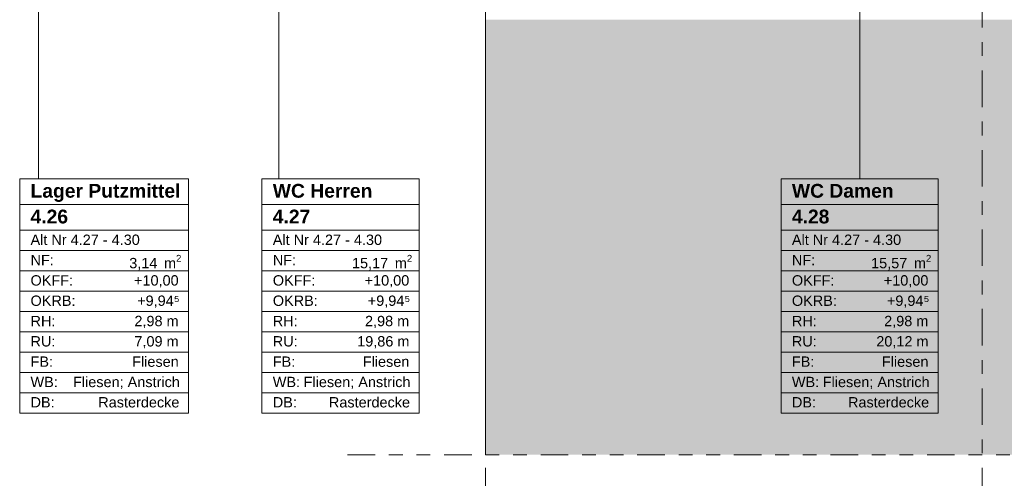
# Model space of a CAD drawing. Header units: metres. Extents: x -3.6 to 84.5, y -11 to 16.8.
# Tile 126 of 229: x 40.4 to 47.5, y -3.5 to -0.2. Entities that reach past the tile are written whole.
import ezdxf

# ---------------------------------------------------------------- set-up
doc = ezdxf.new("R2010")
doc.units = ezdxf.units.M
doc.header["$MEASUREMENT"] = 0
doc.linetypes.add('+Baulinie', pattern=[0.37, 0.2, -0.05, 0.01, -0.05, 0.01, -0.05])
doc.linetypes.add('Strichlinie doppelt', pattern=[0.546806, 0.264583, -0.105833, 0.070556, -0.105833])
for name, color, linetype in [('301 - Elemente.Linie', 7, 'Continuous'), ('302 - Elemente.Schraffur', 7, 'Continuous'), ('451 - Universal.Achsen Raster', 7, 'Continuous'), ('Neubau_401 - Zone.Raum_ Raumbegrenzung_ Whg.', 7, 'Continuous')]:
    doc.layers.add(name, color=color, linetype=linetype)
doc.styles.add('ERSTELLTER_STIL_1', font='txt')
doc.styles.add('ERSTELLTER_STIL_2', font='txt')

msp = doc.modelspace()

# ---------------------------------------------------------------- hatches: boundary and pattern name
at = {"layer": '302 - Elemente.Schraffur', "linetype": 'Continuous', "lineweight": 0, "true_color": 0x191919}
msp.add_hatch(color=250, dxfattribs=at).paths.add_polyline_path([(43.73, -3.31), (55.22, -3.31), (55.22, -0.155), (43.73, -0.155)])

# ---------------------------------------------------------------- linework, layer by layer
at = {"layer": '301 - Elemente.Linie', "color": 7, "linetype": '+Baulinie', "lineweight": 9}
msp.add_line((42.73, -3.31), (63.565, -3.31), dxfattribs=at)
at = {"layer": '301 - Elemente.Linie', "color": 7, "linetype": 'Continuous', "lineweight": 18, "flags": 128}
msp.add_lwpolyline([(43.73, -0.155), (43.73, -3.31)], dxfattribs=at)
at = {"layer": '451 - Universal.Achsen Raster', "color": 160, "linetype": 'Strichlinie doppelt', "lineweight": 9, "true_color": 0x3232ff}
for p, q in [((43.73, -10.585), (43.73, 16.355)), ((47.33, -10.585), (47.33, 16.355))]:
    msp.add_line(p, q, dxfattribs=at)
at = {"layer": 'Neubau_401 - Zone.Raum_ Raumbegrenzung_ Whg.', "color": 1, "linetype": 'Continuous', "lineweight": 9}
for p, q in [((40.491, -1.3085), (40.491, 4.3938)), ((42.2309, -1.3085), (42.2309, 1.278)), ((46.4419, -1.3085), (46.4419, 1.278)), ((41.578, -1.3085), (40.3539, -1.3085)), ((40.3539, -1.3085), (40.3539, -3.0076)), ((40.3539, -1.3085), (41.578, -1.3085)), ((40.3539, -1.4951), (40.3539, -1.3085)), ((41.578, -3.0076), (41.578, -1.3085)), ((41.578, -1.3085), (41.578, -1.4951)), ((43.2494, -1.3085), (42.1096, -1.3085)), ((42.1096, -1.3085), (42.1096, -3.0076)), ((42.1096, -1.3085), (43.2494, -1.3085)), ((42.1096, -1.4951), (42.1096, -1.3085)), ((43.2494, -3.0076), (43.2494, -1.3085)), ((43.2494, -1.3085), (43.2494, -1.4951)), ((47.0117, -1.3085), (45.872, -1.3085)), ((45.872, -1.3085), (45.872, -3.0076)), ((45.872, -1.3085), (47.0117, -1.3085)), ((45.872, -1.4951), (45.872, -1.3085)), ((47.0117, -3.0076), (47.0117, -1.3085)), ((47.0117, -1.3085), (47.0117, -1.4951)), ((41.578, -1.4951), (40.3539, -1.4951)), ((40.3539, -1.4951), (41.578, -1.4951)), ((40.3539, -1.6817), (40.3539, -1.4951)), ((41.578, -1.4951), (41.578, -1.6817)), ((43.2494, -1.4951), (42.1096, -1.4951)), ((42.1096, -1.4951), (43.2494, -1.4951)), ((42.1096, -1.6817), (42.1096, -1.4951)), ((43.2494, -1.4951), (43.2494, -1.6817)), ((47.0117, -1.4951), (45.872, -1.4951)), ((45.872, -1.4951), (47.0117, -1.4951)), ((45.872, -1.6817), (45.872, -1.4951)), ((47.0117, -1.4951), (47.0117, -1.6817)), ((41.578, -1.6817), (40.3539, -1.6817)), ((40.3539, -1.6817), (41.578, -1.6817)), ((40.3539, -1.8291), (40.3539, -1.6817)), ((41.578, -1.6817), (41.578, -1.8291)), ((43.2494, -1.6817), (42.1096, -1.6817)), ((42.1096, -1.6817), (43.2494, -1.6817)), ((42.1096, -1.8291), (42.1096, -1.6817)), ((43.2494, -1.6817), (43.2494, -1.8291)), ((47.0117, -1.6817), (45.872, -1.6817)), ((45.872, -1.6817), (47.0117, -1.6817)), ((45.872, -1.8291), (45.872, -1.6817)), ((47.0117, -1.6817), (47.0117, -1.8291)), ((41.578, -1.8291), (40.3539, -1.8291)), ((40.3539, -1.8291), (41.578, -1.8291)), ((40.3539, -1.9764), (40.3539, -1.8291)), ((41.578, -1.8291), (41.578, -1.9764)), ((43.2494, -1.8291), (42.1096, -1.8291)), ((42.1096, -1.8291), (43.2494, -1.8291)), ((42.1096, -1.9764), (42.1096, -1.8291)), ((43.2494, -1.8291), (43.2494, -1.9764)), ((47.0117, -1.8291), (45.872, -1.8291)), ((45.872, -1.8291), (47.0117, -1.8291)), ((45.872, -1.9764), (45.872, -1.8291)), ((47.0117, -1.8291), (47.0117, -1.9764)), ((41.578, -1.9764), (40.3539, -1.9764)), ((40.3539, -1.9764), (41.578, -1.9764)), ((40.3539, -2.1237), (40.3539, -1.9764)), ((41.578, -1.9764), (41.578, -2.1237)), ((43.2494, -1.9764), (42.1096, -1.9764)), ((42.1096, -1.9764), (43.2494, -1.9764)), ((42.1096, -2.1237), (42.1096, -1.9764)), ((43.2494, -1.9764), (43.2494, -2.1237)), ((47.0117, -1.9764), (45.872, -1.9764)), ((45.872, -1.9764), (47.0117, -1.9764)), ((45.872, -2.1237), (45.872, -1.9764)), ((47.0117, -1.9764), (47.0117, -2.1237)), ((41.578, -2.1237), (40.3539, -2.1237)), ((40.3539, -2.1237), (41.578, -2.1237)), ((40.3539, -2.271), (40.3539, -2.1237)), ((41.578, -2.1237), (41.578, -2.271)), ((43.2494, -2.1237), (42.1096, -2.1237)), ((42.1096, -2.1237), (43.2494, -2.1237)), ((42.1096, -2.271), (42.1096, -2.1237)), ((43.2494, -2.1237), (43.2494, -2.271)), ((47.0117, -2.1237), (45.872, -2.1237)), ((45.872, -2.1237), (47.0117, -2.1237)), ((45.872, -2.271), (45.872, -2.1237)), ((47.0117, -2.1237), (47.0117, -2.271)), ((41.578, -2.271), (40.3539, -2.271)), ((40.3539, -2.271), (41.578, -2.271)), ((40.3539, -2.4183), (40.3539, -2.271)), ((41.578, -2.271), (41.578, -2.4183)), ((43.2494, -2.271), (42.1096, -2.271)), ((42.1096, -2.271), (43.2494, -2.271)), ((42.1096, -2.4183), (42.1096, -2.271)), ((43.2494, -2.271), (43.2494, -2.4183)), ((47.0117, -2.271), (45.872, -2.271)), ((45.872, -2.271), (47.0117, -2.271)), ((45.872, -2.4183), (45.872, -2.271)), ((47.0117, -2.271), (47.0117, -2.4183)), ((41.578, -2.4183), (40.3539, -2.4183)), ((40.3539, -2.4183), (41.578, -2.4183)), ((40.3539, -2.5657), (40.3539, -2.4183)), ((41.578, -2.4183), (41.578, -2.5657)), ((43.2494, -2.4183), (42.1096, -2.4183)), ((42.1096, -2.4183), (43.2494, -2.4183)), ((42.1096, -2.5657), (42.1096, -2.4183)), ((43.2494, -2.4183), (43.2494, -2.5657)), ((47.0117, -2.4183), (45.872, -2.4183)), ((45.872, -2.4183), (47.0117, -2.4183)), ((45.872, -2.5657), (45.872, -2.4183)), ((47.0117, -2.4183), (47.0117, -2.5657)), ((41.578, -2.5657), (40.3539, -2.5657)), ((40.3539, -2.5657), (41.578, -2.5657)), ((40.3539, -2.713), (40.3539, -2.5657)), ((41.578, -2.5657), (41.578, -2.713)), ((43.2494, -2.5657), (42.1096, -2.5657)), ((42.1096, -2.5657), (43.2494, -2.5657)), ((42.1096, -2.713), (42.1096, -2.5657)), ((43.2494, -2.5657), (43.2494, -2.713)), ((47.0117, -2.5657), (45.872, -2.5657)), ((45.872, -2.5657), (47.0117, -2.5657)), ((45.872, -2.713), (45.872, -2.5657)), ((47.0117, -2.5657), (47.0117, -2.713)), ((41.578, -2.713), (40.3539, -2.713)), ((40.3539, -2.713), (41.578, -2.713)), ((40.3539, -2.8603), (40.3539, -2.713)), ((41.578, -2.713), (41.578, -2.8603)), ((43.2494, -2.713), (42.1096, -2.713)), ((42.1096, -2.713), (43.2494, -2.713)), ((42.1096, -2.8603), (42.1096, -2.713)), ((43.2494, -2.713), (43.2494, -2.8603)), ((47.0117, -2.713), (45.872, -2.713)), ((45.872, -2.713), (47.0117, -2.713)), ((45.872, -2.8603), (45.872, -2.713)), ((47.0117, -2.713), (47.0117, -2.8603)), ((41.578, -2.8603), (40.3539, -2.8603)), ((40.3539, -2.8603), (41.578, -2.8603)), ((40.3539, -3.0076), (40.3539, -2.8603)), ((41.578, -2.8603), (41.578, -3.0076)), ((43.2494, -2.8603), (42.1096, -2.8603)), ((42.1096, -2.8603), (43.2494, -2.8603)), ((42.1096, -3.0076), (42.1096, -2.8603)), ((43.2494, -2.8603), (43.2494, -3.0076)), ((47.0117, -2.8603), (45.872, -2.8603)), ((45.872, -2.8603), (47.0117, -2.8603)), ((45.872, -3.0076), (45.872, -2.8603)), ((47.0117, -2.8603), (47.0117, -3.0076)), ((40.3539, -3.0076), (41.578, -3.0076)), ((41.578, -3.0076), (40.3539, -3.0076)), ((42.1096, -3.0076), (43.2494, -3.0076)), ((43.2494, -3.0076), (42.1096, -3.0076)), ((45.872, -3.0076), (47.0117, -3.0076)), ((47.0117, -3.0076), (45.872, -3.0076))]:
    msp.add_line(p, q, dxfattribs=at)

# ---------------------------------------------------------------- texts
at = {"layer": 'Neubau_401 - Zone.Raum_ Raumbegrenzung_ Whg.', "color": 7, "lineweight": 9, "attachment_point": 1}
for s, insert, char_height, style in [('\\A1;{\\pqj;\\pt0;\\fArial|b1|i0|c0|p38;Lager Putzmittel}', (40.4324, -1.3461), 0.1, 'ERSTELLTER_STIL_1'), ('\\A1;{\\pqj;\\pt0;\\fArial|b1|i0|c0|p38;}', (41.4994, -1.3233), 0.1, 'ERSTELLTER_STIL_1'), ('\\A1;{\\pqj;\\pt0;\\fArial|b1|i0|c0|p38;WC Herren}', (42.1882, -1.3461), 0.1, 'ERSTELLTER_STIL_1'), ('\\A1;{\\pqj;\\pt0;\\fArial|b1|i0|c0|p38;}', (43.1708, -1.3233), 0.1, 'ERSTELLTER_STIL_1'), ('\\A1;{\\pqj;\\pt0;\\fArial|b1|i0|c0|p38;WC Damen}', (45.9505, -1.3461), 0.1, 'ERSTELLTER_STIL_1'), ('\\A1;{\\pqj;\\pt0;\\fArial|b1|i0|c0|p38;}', (46.9332, -1.3233), 0.1, 'ERSTELLTER_STIL_1'), ('\\A1;{\\pql;\\pt0;\\fArial|b1|i0|c0|p38;4.26}', (40.4324, -1.5327), 0.1, 'ERSTELLTER_STIL_1'), ('\\A1;{\\pqj;\\pt0;\\fArial|b1|i0|c0|p38;}', (41.4994, -1.5099), 0.1, 'ERSTELLTER_STIL_1'), ('\\A1;{\\pql;\\pt0;\\fArial|b1|i0|c0|p38;4.27}', (42.1882, -1.5327), 0.1, 'ERSTELLTER_STIL_1'), ('\\A1;{\\pqj;\\pt0;\\fArial|b1|i0|c0|p38;}', (43.1708, -1.5099), 0.1, 'ERSTELLTER_STIL_1'), ('\\A1;{\\pql;\\pt0;\\fArial|b1|i0|c0|p38;4.28}', (45.9505, -1.5327), 0.1, 'ERSTELLTER_STIL_1'), ('\\A1;{\\pqj;\\pt0;\\fArial|b1|i0|c0|p38;}', (46.9332, -1.5099), 0.1, 'ERSTELLTER_STIL_1'), ('\\A1;{\\pqj;\\pt0;\\fArial|b0|i0|c0|p38;Alt Nr 4.27 - 4.30}', (40.4324, -1.7136), 0.075, 'ERSTELLTER_STIL_2'), ('\\A1;{\\pqj;\\pt0;\\fArial|b0|i0|c0|p38;}', (41.4994, -1.6965), 0.075, 'ERSTELLTER_STIL_2'), ('\\A1;{\\pqj;\\pt0;\\fArial|b0|i0|c0|p38;Alt Nr 4.27 - 4.30}', (42.1882, -1.7136), 0.075, 'ERSTELLTER_STIL_2'), ('\\A1;{\\pqj;\\pt0;\\fArial|b0|i0|c0|p38;}', (43.1708, -1.6965), 0.075, 'ERSTELLTER_STIL_2'), ('\\A1;{\\pqj;\\pt0;\\fArial|b0|i0|c0|p38;Alt Nr 4.27 - 4.30}', (45.9505, -1.7136), 0.075, 'ERSTELLTER_STIL_2'), ('\\A1;{\\pqj;\\pt0;\\fArial|b0|i0|c0|p38;}', (46.9332, -1.6965), 0.075, 'ERSTELLTER_STIL_2'), ('\\A1;{\\pqj;\\pt0;\\fArial|b0|i0|c0|p38;NF: }', (40.4324, -1.8609), 0.075, 'ERSTELLTER_STIL_2'), ('\\A1;{\\pqj;\\pt0;\\fArial|b0|i0|c0|p38;NF: }', (42.1882, -1.8609), 0.075, 'ERSTELLTER_STIL_2'), ('\\A1;{\\pqj;\\pt0;\\fArial|b0|i0|c0|p38;NF: }', (45.9505, -1.8609), 0.075, 'ERSTELLTER_STIL_2'), ('\\A1;{\\pql;\\pt0,0.05;\\fArial|b0|i0|c0|p38;3,14\\fArial|b0|i0|c0|p38;\\A1{\\H.66x;\\S^  ;}\\fArial|b0|i0|c0|p38; m\\fArial|b0|i0|c0|p38;\\A1{\\H.66x;\\S2^  ;}}', (41.1478, -1.8609), 0.075, 'ERSTELLTER_STIL_2'), ('\\A1;{\\pql;\\pt0,0.05;\\fArial|b0|i0|c0|p38;15,17\\fArial|b0|i0|c0|p38;\\A1{\\H.66x;\\S^  ;}\\fArial|b0|i0|c0|p38; m\\fArial|b0|i0|c0|p38;\\A1{\\H.66x;\\S2^  ;}}', (42.7623, -1.8609), 0.075, 'ERSTELLTER_STIL_2'), ('\\A1;{\\pql;\\pt0,0.05;\\fArial|b0|i0|c0|p38;15,57\\fArial|b0|i0|c0|p38;\\A1{\\H.66x;\\S^  ;}\\fArial|b0|i0|c0|p38; m\\fArial|b0|i0|c0|p38;\\A1{\\H.66x;\\S2^  ;}}', (46.5246, -1.8609), 0.075, 'ERSTELLTER_STIL_2'), ('\\A1;{\\pqj;\\pt0;\\fArial|b0|i0|c0|p38;OKFF: }', (40.4324, -2.0083), 0.075, 'ERSTELLTER_STIL_2'), ('\\A1;{\\pqj;\\pt0;\\fArial|b0|i0|c0|p38;+10,00}', (41.1826, -2.0083), 0.075, 'ERSTELLTER_STIL_2'), ('\\A1;{\\pqj;\\pt0;\\fArial|b0|i0|c0|p38;OKFF: }', (42.1882, -2.0083), 0.075, 'ERSTELLTER_STIL_2'), ('\\A1;{\\pqj;\\pt0;\\fArial|b0|i0|c0|p38;+10,00}', (42.854, -2.0083), 0.075, 'ERSTELLTER_STIL_2'), ('\\A1;{\\pqj;\\pt0;\\fArial|b0|i0|c0|p38;OKFF: }', (45.9505, -2.0083), 0.075, 'ERSTELLTER_STIL_2'), ('\\A1;{\\pqj;\\pt0;\\fArial|b0|i0|c0|p38;+10,00}', (46.6164, -2.0083), 0.075, 'ERSTELLTER_STIL_2'), ('\\A1;{\\pqj;\\pt0;\\fArial|b0|i0|c0|p38;+9,94⁵}', (41.2052, -2.1556), 0.075, 'ERSTELLTER_STIL_2'), ('\\A1;{\\pqj;\\pt0;\\fArial|b0|i0|c0|p38;+9,94⁵}', (42.8766, -2.1556), 0.075, 'ERSTELLTER_STIL_2'), ('\\A1;{\\pqj;\\pt0;\\fArial|b0|i0|c0|p38;+9,94⁵}', (46.639, -2.1556), 0.075, 'ERSTELLTER_STIL_2'), ('\\A1;{\\pqj;\\pt0;\\fArial|b0|i0|c0|p38;OKRB: }', (40.4324, -2.1556), 0.075, 'ERSTELLTER_STIL_2'), ('\\A1;{\\pqj;\\pt0;\\fArial|b0|i0|c0|p38;OKRB: }', (42.1882, -2.1556), 0.075, 'ERSTELLTER_STIL_2'), ('\\A1;{\\pqj;\\pt0;\\fArial|b0|i0|c0|p38;OKRB: }', (45.9505, -2.1556), 0.075, 'ERSTELLTER_STIL_2'), ('\\A1;{\\pqj;\\pt0;\\fArial|b0|i0|c0|p38;RH: }', (40.4324, -2.3029), 0.075, 'ERSTELLTER_STIL_2'), ('\\A1;{\\pqj;\\pt0;\\fArial|b0|i0|c0|p38;2,98 m}', (41.1853, -2.3029), 0.075, 'ERSTELLTER_STIL_2'), ('\\A1;{\\pqj;\\pt0;\\fArial|b0|i0|c0|p38;RH: }', (42.1882, -2.3029), 0.075, 'ERSTELLTER_STIL_2'), ('\\A1;{\\pqj;\\pt0;\\fArial|b0|i0|c0|p38;2,98 m}', (42.8567, -2.3029), 0.075, 'ERSTELLTER_STIL_2'), ('\\A1;{\\pqj;\\pt0;\\fArial|b0|i0|c0|p38;RH: }', (45.9505, -2.3029), 0.075, 'ERSTELLTER_STIL_2'), ('\\A1;{\\pqj;\\pt0;\\fArial|b0|i0|c0|p38;2,98 m}', (46.6191, -2.3029), 0.075, 'ERSTELLTER_STIL_2'), ('\\A1;{\\pqj;\\pt0;\\fArial|b0|i0|c0|p38;RU: }', (40.4324, -2.4502), 0.075, 'ERSTELLTER_STIL_2'), ('\\A1;{\\pqj;\\pt0;\\fArial|b0|i0|c0|p38;7,09 m}', (41.1853, -2.4502), 0.075, 'ERSTELLTER_STIL_2'), ('\\A1;{\\pqj;\\pt0;\\fArial|b0|i0|c0|p38;RU: }', (42.1882, -2.4502), 0.075, 'ERSTELLTER_STIL_2'), ('\\A1;{\\pqj;\\pt0;\\fArial|b0|i0|c0|p38;19,86 m}', (42.7998, -2.4502), 0.075, 'ERSTELLTER_STIL_2'), ('\\A1;{\\pqj;\\pt0;\\fArial|b0|i0|c0|p38;RU: }', (45.9505, -2.4502), 0.075, 'ERSTELLTER_STIL_2'), ('\\A1;{\\pqj;\\pt0;\\fArial|b0|i0|c0|p38;20,12 m}', (46.5622, -2.4502), 0.075, 'ERSTELLTER_STIL_2'), ('\\A1;{\\pqj;\\pt0;\\fArial|b0|i0|c0|p38;FB: }', (40.4324, -2.5975), 0.075, 'ERSTELLTER_STIL_2'), ('\\A1;{\\pqj;\\pt0;\\fArial|b0|i0|c0|p38;Fliesen}', (41.1689, -2.5975), 0.075, 'ERSTELLTER_STIL_2'), ('\\A1;{\\pqj;\\pt0;\\fArial|b0|i0|c0|p38;FB: }', (42.1882, -2.5975), 0.075, 'ERSTELLTER_STIL_2'), ('\\A1;{\\pqj;\\pt0;\\fArial|b0|i0|c0|p38;Fliesen}', (42.8403, -2.5975), 0.075, 'ERSTELLTER_STIL_2'), ('\\A1;{\\pqj;\\pt0;\\fArial|b0|i0|c0|p38;FB: }', (45.9505, -2.5975), 0.075, 'ERSTELLTER_STIL_2'), ('\\A1;{\\pqj;\\pt0;\\fArial|b0|i0|c0|p38;Fliesen}', (46.6027, -2.5975), 0.075, 'ERSTELLTER_STIL_2'), ('\\A1;{\\pqj;\\pt0;\\fArial|b0|i0|c0|p38;WB: }', (40.4324, -2.7449), 0.075, 'ERSTELLTER_STIL_2'), ('\\A1;{\\pqj;\\pt0;\\fArial|b0|i0|c0|p38;Fliesen; Anstrich}', (40.7403, -2.7449), 0.075, 'ERSTELLTER_STIL_2'), ('\\A1;{\\pqj;\\pt0;\\fArial|b0|i0|c0|p38;WB: }', (42.1882, -2.7449), 0.075, 'ERSTELLTER_STIL_2'), ('\\A1;{\\pqj;\\pt0;\\fArial|b0|i0|c0|p38;Fliesen; Anstrich}', (42.4117, -2.7449), 0.075, 'ERSTELLTER_STIL_2'), ('\\A1;{\\pqj;\\pt0;\\fArial|b0|i0|c0|p38;WB: }', (45.9505, -2.7449), 0.075, 'ERSTELLTER_STIL_2'), ('\\A1;{\\pqj;\\pt0;\\fArial|b0|i0|c0|p38;Fliesen; Anstrich}', (46.1741, -2.7449), 0.075, 'ERSTELLTER_STIL_2'), ('\\A1;{\\pqj;\\pt0;\\fArial|b0|i0|c0|p38;DB: }', (40.4324, -2.8922), 0.075, 'ERSTELLTER_STIL_2'), ('\\A1;{\\pqj;\\pt0;\\fArial|b0|i0|c0|p38;Rasterdecke}', (40.9234, -2.8922), 0.075, 'ERSTELLTER_STIL_2'), ('\\A1;{\\pqj;\\pt0;\\fArial|b0|i0|c0|p38;DB: }', (42.1882, -2.8922), 0.075, 'ERSTELLTER_STIL_2'), ('\\A1;{\\pqj;\\pt0;\\fArial|b0|i0|c0|p38;Rasterdecke}', (42.5948, -2.8922), 0.075, 'ERSTELLTER_STIL_2'), ('\\A1;{\\pqj;\\pt0;\\fArial|b0|i0|c0|p38;DB: }', (45.9505, -2.8922), 0.075, 'ERSTELLTER_STIL_2'), ('\\A1;{\\pqj;\\pt0;\\fArial|b0|i0|c0|p38;Rasterdecke}', (46.3572, -2.8922), 0.075, 'ERSTELLTER_STIL_2')]:
    msp.add_mtext(s, dxfattribs=dict(at, insert=insert, char_height=char_height, style=style))

doc.saveas('drawing.dxf')
